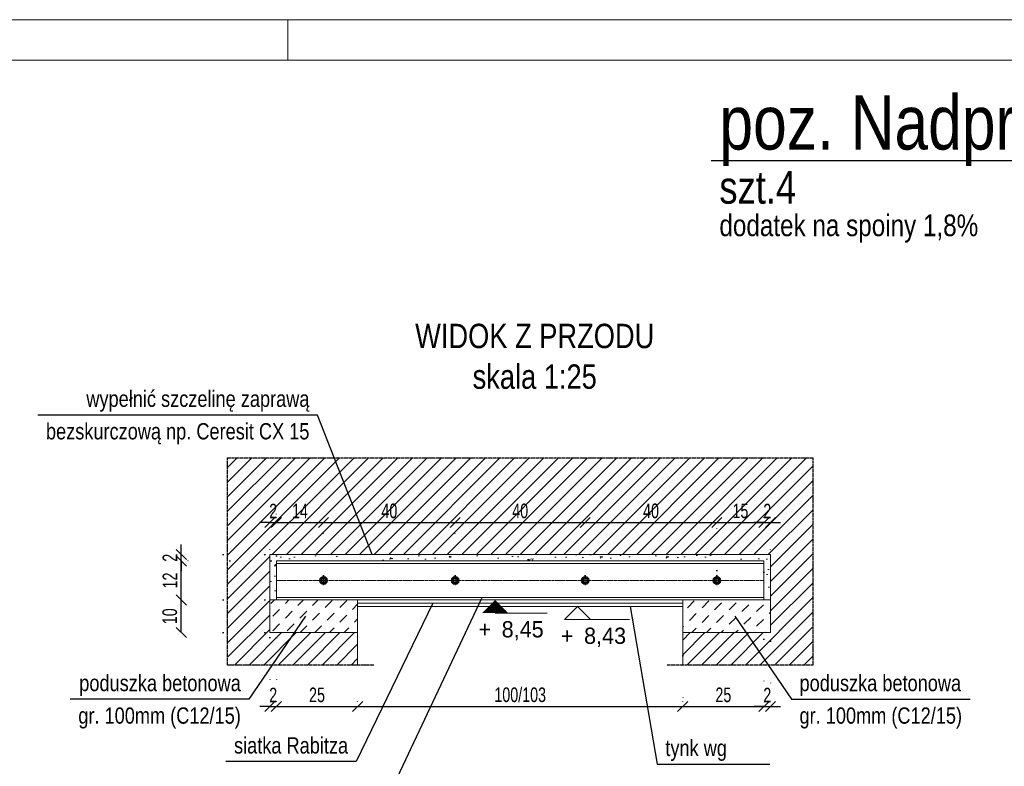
# Model space of a CAD drawing. Header units: millimetres. Extents: x 11149 to 111407, y -107619 to -23630.
# Tile 77 of 245: x 21207 to 21510, y -35590 to -35360. Entities that reach past the tile are written whole.
import ezdxf
from ezdxf.enums import TextEntityAlignment as Align

# ---------------------------------------------------------------- set-up
doc = ezdxf.new("R2010")
doc.units = ezdxf.units.MM
doc.header["$LTSCALE"] = 2
for name, pattern in [('CENTER2', [28.575, 19.05, -3.175, 3.175, -3.175]), ('DOT', [6.35, 0, -6.35]), ('HIDDEN', [9.525, 6.35, -3.175])]:
    doc.linetypes.add(name, pattern=pattern)
doc.layers.get('0').update_dxf_attribs({"plot": 0})
doc.layers.get('Defpoints').update_dxf_attribs({"color": 1})
doc.layers.add('420-K Ściany', color=7, linetype='Continuous')
doc.layers.add('e-cad_ukryte', color=30, linetype='HIDDEN')
for name, color, linetype, lineweight in [('e-cad_252', 252, 'HIDDEN', 9), ('e-cad_cienkie', 1, 'Continuous', 9), ('e-cad_obok', 3, 'Continuous', 9), ('e-cad_opisy', 7, 'Continuous', 9), ('e-cad_osie', 22, 'CENTER2', 9), ('e-cad_stal_kontur', 222, 'Continuous', 20), ('e-cad_wymiary', 4, 'Continuous', 9)]:
    doc.layers.add(name, color=color, linetype=linetype, lineweight=lineweight)
doc.styles.add('e-cad_1', font='arial.ttf', dxfattribs={"width": 0.7})
doc.styles.add('e-cad_2', font='arial.ttf', dxfattribs={"width": 0.8})
doc.dimstyles.new('e-cad_1_25_[cm]', dxfattribs={"dimscale": 2.5, "dimtxt": 1.8, "dimasz": 1.25, "dimexe": 1.25, "dimexo": 0.625, "dimgap": 0.5, "dimtad": 1, "dimdec": 0, "dimrnd": 1, "dimzin": 1, "dimtxsty": 'e-cad_1', "dimblk": 'OBLIQUE', "dimcen": 2.5, "dimclrd": 256, "dimclre": 252, "dimclrt": 7, "dimadec": 0, "dimazin": 0, "dimtfac": 1, "dimtix": 1, "dimtmove": 2, "dimatfit": 3, "dimldrblk": 'NONE', "dimfxl": 60, "dimfxlon": 1, "dimarcsym": 0})

# ---------------------------------------------------------------- blocks, each defined once
blk = doc.blocks.new('A3_poziom')
at = {"ltscale": 0.8}
blk.add_line((135, 292), (135, 297), dxfattribs=at)
for points in [[(0, 0), (420, 0), (420, 297), (0, 297)], [(30, 5), (415, 5), (415, 292), (30, 292)]]:
    blk.add_lwpolyline(points, close=True)
blk = doc.blocks.new('e-cad_ZelbetPozycja')
at = {"layer": 'e-cad_opisy', "ltscale": 0.04, "style": 'e-cad_1', "width": 0.8}
for tag, p, height in [('OPIS_1', (0, 1.33), 6.67), ('OPIS_2', (0, -5.33), 4), ('OPIS_4', (16, -5.33), 4), ('OPIS_3', (0, -9.33), 2.67)]:
    blk.add_attdef(tag, p, '', height=height, dxfattribs=at)
at = {"layer": 'e-cad_opisy', "ltscale": 0.04, "style": 'e-cad_1', "width": 0.8, "flags": 1}
for tag, p in [('POZYCJA', (0, -20)), ('ILOSC', (0, -26.67)), ('DODATEK', (0, -33.33))]:
    blk.add_attdef(tag, p, '', height=4, dxfattribs=at)
blk = doc.blocks.new('_None')
blk = doc.blocks.new('_OBLIQUE')
at = {"color": 0, "linetype": 'ByBlock', "lineweight": -2}
blk.add_line((-0.5, -0.5), (0.5, 0.5), dxfattribs=at)
blk = doc.blocks.new('*D1489')
at = {"layer": 'Defpoints', "color": 0, "ltscale": 0.5}
for p in [(21285.9, -35514.69), (21283.9, -35524.53), (21285.9, -35526.53)]:
    blk.add_point(p, dxfattribs=at)
at = {"layer": 'e-cad_wymiary', "color": 252, "linetype": 'DOT', "lineweight": -2}
for p, q in [((21283.9, -35522.97), (21283.9, -35511.56)), ((21285.9, -35524.97), (21285.9, -35511.56))]:
    blk.add_line(p, q, dxfattribs=at)
at = {"layer": 'e-cad_wymiary', "lineweight": -2}
for p, q in [((21283.9, -35514.69), (21280.77, -35514.69)), ((21283.9, -35514.69), (21285.9, -35514.69)), ((21285.9, -35514.69), (21289.02, -35514.69))]:
    blk.add_line(p, q, dxfattribs=at)
at = {"layer": 'e-cad_wymiary', "lineweight": -2, "ltscale": 0.5, "xscale": 3.125, "yscale": 3.125, "zscale": 3.125}
blk.add_blockref('_OBLIQUE', (21283.9, -35514.69), dxfattribs=at)
at = {"layer": 'e-cad_wymiary', "lineweight": -2, "ltscale": 0.5, "xscale": 3.125, "yscale": 3.125, "zscale": 3.125, "rotation": 180}
blk.add_blockref('_OBLIQUE', (21285.9, -35514.69), dxfattribs=at)
at = {"layer": 'e-cad_wymiary', "color": 7, "ltscale": 0.5, "insert": (21284.9, -35511.18), "char_height": 4.5, "attachment_point": 5, "style": 'e-cad_1'}
blk.add_mtext('2', dxfattribs=at)
blk = doc.blocks.new('*D1491')
at = {"layer": 'Defpoints', "color": 0, "ltscale": 0.5}
for p in [(21256.65, -35538.53), (21283.9, -35538.53), (21283.9, -35548.53)]:
    blk.add_point(p, dxfattribs=at)
at = {"layer": 'e-cad_wymiary', "color": 252, "linetype": 'DOT', "lineweight": -2}
for p, q in [((21282.33, -35538.53), (21253.53, -35538.53)), ((21282.33, -35548.53), (21253.53, -35548.53))]:
    blk.add_line(p, q, dxfattribs=at)
at = {"layer": 'e-cad_wymiary', "lineweight": -2}
blk.add_line((21256.65, -35548.53), (21256.65, -35538.53), dxfattribs=at)
at = {"layer": 'e-cad_wymiary', "lineweight": -2, "ltscale": 0.5, "xscale": 3.125, "yscale": 3.125, "zscale": 3.125}
for p, rotation in [((21256.65, -35538.53), 90), ((21256.65, -35548.53), 270)]:
    blk.add_blockref('_OBLIQUE', p, dxfattribs=dict(at, rotation=rotation))
at = {"layer": 'e-cad_wymiary', "color": 7, "ltscale": 0.5, "insert": (21253.11, -35543.53), "char_height": 4.5, "attachment_point": 5, "rotation": 90, "style": 'e-cad_1'}
blk.add_mtext('10', dxfattribs=at)
blk = doc.blocks.new('*D1492')
at = {"layer": 'Defpoints', "color": 0, "ltscale": 0.5}
for p in [(21256.65, -35526.53), (21285.9, -35526.53), (21283.9, -35538.53)]:
    blk.add_point(p, dxfattribs=at)
at = {"layer": 'e-cad_wymiary', "color": 252, "linetype": 'DOT', "lineweight": -2}
for p, q in [((21284.33, -35526.53), (21253.53, -35526.53)), ((21282.33, -35538.53), (21253.53, -35538.53))]:
    blk.add_line(p, q, dxfattribs=at)
at = {"layer": 'e-cad_wymiary', "lineweight": -2}
blk.add_line((21256.65, -35538.53), (21256.65, -35526.53), dxfattribs=at)
at = {"layer": 'e-cad_wymiary', "lineweight": -2, "ltscale": 0.5, "xscale": 3.125, "yscale": 3.125, "zscale": 3.125}
for p, rotation in [((21256.65, -35526.53), 90), ((21256.65, -35538.53), 270)]:
    blk.add_blockref('_OBLIQUE', p, dxfattribs=dict(at, rotation=rotation))
at = {"layer": 'e-cad_wymiary', "color": 7, "ltscale": 0.5, "insert": (21253.14, -35532.53), "char_height": 4.5, "attachment_point": 5, "rotation": 90, "style": 'e-cad_1'}
blk.add_mtext('12', dxfattribs=at)
blk = doc.blocks.new('*D1493')
at = {"layer": 'Defpoints', "color": 0, "ltscale": 0.5}
for p in [(21256.65, -35524.53), (21283.9, -35524.53), (21285.9, -35526.53)]:
    blk.add_point(p, dxfattribs=at)
at = {"layer": 'e-cad_wymiary', "lineweight": -2}
for p, q in [((21256.65, -35524.53), (21256.65, -35521.41)), ((21256.65, -35526.53), (21256.65, -35524.53)), ((21256.65, -35526.53), (21256.65, -35529.66))]:
    blk.add_line(p, q, dxfattribs=at)
at = {"layer": 'e-cad_wymiary', "color": 252, "linetype": 'DOT', "lineweight": -2}
for p, q in [((21282.33, -35524.53), (21253.53, -35524.53)), ((21284.33, -35526.53), (21253.53, -35526.53))]:
    blk.add_line(p, q, dxfattribs=at)
at = {"layer": 'e-cad_wymiary', "lineweight": -2, "ltscale": 0.5, "xscale": 3.125, "yscale": 3.125, "zscale": 3.125}
for p, rotation in [((21256.65, -35524.53), 270), ((21256.65, -35526.53), 90)]:
    blk.add_blockref('_OBLIQUE', p, dxfattribs=dict(at, rotation=rotation))
at = {"layer": 'e-cad_wymiary', "color": 7, "ltscale": 0.5, "insert": (21253.14, -35525.53), "char_height": 4.5, "attachment_point": 5, "rotation": 90, "style": 'e-cad_1'}
blk.add_mtext('2', dxfattribs=at)
blk = doc.blocks.new('*D1495')
at = {"layer": 'Defpoints', "color": 0, "ltscale": 0.5}
for p in [(21437.9, -35514.69), (21437.9, -35524.53), (21435.9, -35531.53)]:
    blk.add_point(p, dxfattribs=at)
at = {"layer": 'e-cad_wymiary', "color": 252, "linetype": 'DOT', "lineweight": -2}
for p, q in [((21435.9, -35529.97), (21435.9, -35511.56)), ((21437.9, -35522.97), (21437.9, -35511.56))]:
    blk.add_line(p, q, dxfattribs=at)
at = {"layer": 'e-cad_wymiary', "lineweight": -2}
for p, q in [((21435.9, -35514.69), (21432.77, -35514.69)), ((21435.9, -35514.69), (21437.9, -35514.69)), ((21437.9, -35514.69), (21441.02, -35514.69))]:
    blk.add_line(p, q, dxfattribs=at)
at = {"layer": 'e-cad_wymiary', "lineweight": -2, "ltscale": 0.5, "xscale": 3.125, "yscale": 3.125, "zscale": 3.125}
blk.add_blockref('_OBLIQUE', (21435.9, -35514.69), dxfattribs=at)
at = {"layer": 'e-cad_wymiary', "lineweight": -2, "ltscale": 0.5, "xscale": 3.125, "yscale": 3.125, "zscale": 3.125, "rotation": 180}
blk.add_blockref('_OBLIQUE', (21437.9, -35514.69), dxfattribs=at)
at = {"layer": 'e-cad_wymiary', "color": 7, "ltscale": 0.5, "insert": (21436.9, -35511.18), "char_height": 4.5, "attachment_point": 5, "style": 'e-cad_1'}
blk.add_mtext('2', dxfattribs=at)
blk = doc.blocks.new('*D1499')
at = {"layer": 'Defpoints', "color": 0, "ltscale": 0.5}
for p in [(21285.9, -35514.69), (21300.4, -35514.69), (21300.4, -35532.53)]:
    blk.add_point(p, dxfattribs=at)
at = {"layer": 'e-cad_wymiary', "color": 252, "linetype": 'DOT', "lineweight": -2}
for p, q in [((21285.9, -35513.12), (21285.9, -35511.56)), ((21300.4, -35530.97), (21300.4, -35511.56))]:
    blk.add_line(p, q, dxfattribs=at)
at = {"layer": 'e-cad_wymiary', "lineweight": -2}
blk.add_line((21285.9, -35514.69), (21300.4, -35514.69), dxfattribs=at)
at = {"layer": 'e-cad_wymiary', "lineweight": -2, "ltscale": 0.5, "xscale": 3.125, "yscale": 3.125, "zscale": 3.125, "rotation": 180}
blk.add_blockref('_OBLIQUE', (21285.9, -35514.69), dxfattribs=at)
at = {"layer": 'e-cad_wymiary', "lineweight": -2, "ltscale": 0.5, "xscale": 3.125, "yscale": 3.125, "zscale": 3.125}
blk.add_blockref('_OBLIQUE', (21300.4, -35514.69), dxfattribs=at)
at = {"layer": 'e-cad_wymiary', "color": 7, "ltscale": 0.5, "insert": (21293.15, -35511.18), "char_height": 4.5, "attachment_point": 5, "style": 'e-cad_1'}
blk.add_mtext('14', dxfattribs=at)
blk = doc.blocks.new('*D1500')
at = {"layer": 'Defpoints', "color": 0, "ltscale": 0.5}
for p in [(21340.9, -35514.69), (21300.4, -35532.53), (21340.9, -35532.53)]:
    blk.add_point(p, dxfattribs=at)
at = {"layer": 'e-cad_wymiary', "color": 252, "linetype": 'DOT', "lineweight": -2}
for p, q in [((21300.4, -35530.97), (21300.4, -35511.56)), ((21340.9, -35530.97), (21340.9, -35511.56))]:
    blk.add_line(p, q, dxfattribs=at)
at = {"layer": 'e-cad_wymiary', "lineweight": -2}
blk.add_line((21300.4, -35514.69), (21340.9, -35514.69), dxfattribs=at)
at = {"layer": 'e-cad_wymiary', "lineweight": -2, "ltscale": 0.5, "xscale": 3.125, "yscale": 3.125, "zscale": 3.125, "rotation": 180}
blk.add_blockref('_OBLIQUE', (21300.4, -35514.69), dxfattribs=at)
at = {"layer": 'e-cad_wymiary', "lineweight": -2, "ltscale": 0.5, "xscale": 3.125, "yscale": 3.125, "zscale": 3.125}
blk.add_blockref('_OBLIQUE', (21340.9, -35514.69), dxfattribs=at)
at = {"layer": 'e-cad_wymiary', "color": 7, "ltscale": 0.5, "insert": (21320.65, -35511.14), "char_height": 4.5, "attachment_point": 5, "style": 'e-cad_1'}
blk.add_mtext('40', dxfattribs=at)
blk = doc.blocks.new('*D1501')
at = {"layer": 'Defpoints', "color": 0, "ltscale": 0.5}
for p in [(21380.9, -35514.69), (21340.9, -35532.53), (21380.9, -35532.53)]:
    blk.add_point(p, dxfattribs=at)
at = {"layer": 'e-cad_wymiary', "color": 252, "linetype": 'DOT', "lineweight": -2}
for p, q in [((21340.9, -35530.97), (21340.9, -35511.56)), ((21380.9, -35530.97), (21380.9, -35511.56))]:
    blk.add_line(p, q, dxfattribs=at)
at = {"layer": 'e-cad_wymiary', "lineweight": -2}
blk.add_line((21340.9, -35514.69), (21380.9, -35514.69), dxfattribs=at)
at = {"layer": 'e-cad_wymiary', "lineweight": -2, "ltscale": 0.5, "xscale": 3.125, "yscale": 3.125, "zscale": 3.125, "rotation": 180}
blk.add_blockref('_OBLIQUE', (21340.9, -35514.69), dxfattribs=at)
at = {"layer": 'e-cad_wymiary', "lineweight": -2, "ltscale": 0.5, "xscale": 3.125, "yscale": 3.125, "zscale": 3.125}
blk.add_blockref('_OBLIQUE', (21380.9, -35514.69), dxfattribs=at)
at = {"layer": 'e-cad_wymiary', "color": 7, "ltscale": 0.5, "insert": (21360.9, -35511.14), "char_height": 4.5, "attachment_point": 5, "style": 'e-cad_1'}
blk.add_mtext('40', dxfattribs=at)
blk = doc.blocks.new('*D1502')
at = {"layer": 'Defpoints', "color": 0, "ltscale": 0.5}
for p in [(21435.9, -35514.69), (21435.9, -35514.69), (21421.4, -35532.53)]:
    blk.add_point(p, dxfattribs=at)
at = {"layer": 'e-cad_wymiary', "color": 252, "linetype": 'DOT', "lineweight": -2}
for p, q in [((21421.4, -35530.97), (21421.4, -35511.56)), ((21435.9, -35513.12), (21435.9, -35511.56))]:
    blk.add_line(p, q, dxfattribs=at)
at = {"layer": 'e-cad_wymiary', "lineweight": -2}
blk.add_line((21421.4, -35514.69), (21435.9, -35514.69), dxfattribs=at)
at = {"layer": 'e-cad_wymiary', "lineweight": -2, "ltscale": 0.5, "xscale": 3.125, "yscale": 3.125, "zscale": 3.125, "rotation": 180}
blk.add_blockref('_OBLIQUE', (21421.4, -35514.69), dxfattribs=at)
at = {"layer": 'e-cad_wymiary', "lineweight": -2, "ltscale": 0.5, "xscale": 3.125, "yscale": 3.125, "zscale": 3.125}
blk.add_blockref('_OBLIQUE', (21435.9, -35514.69), dxfattribs=at)
at = {"layer": 'e-cad_wymiary', "color": 7, "ltscale": 0.5, "insert": (21428.65, -35511.14), "char_height": 4.5, "attachment_point": 5, "style": 'e-cad_1'}
blk.add_mtext('15', dxfattribs=at)
blk = doc.blocks.new('*D1504')
at = {"layer": 'Defpoints', "color": 0, "ltscale": 0.5}
for p in [(21283.9, -35548.53), (21285.9, -35548.53), (21285.9, -35571.28)]:
    blk.add_point(p, dxfattribs=at)
at = {"layer": 'e-cad_wymiary', "color": 252, "linetype": 'DOT', "lineweight": -2}
for p, q in [((21283.9, -35550.09), (21283.9, -35574.4)), ((21285.9, -35550.09), (21285.9, -35574.4))]:
    blk.add_line(p, q, dxfattribs=at)
at = {"layer": 'e-cad_wymiary', "lineweight": -2}
for p, q in [((21283.9, -35571.28), (21280.77, -35571.28)), ((21283.9, -35571.28), (21285.9, -35571.28)), ((21285.9, -35571.28), (21289.02, -35571.28))]:
    blk.add_line(p, q, dxfattribs=at)
at = {"layer": 'e-cad_wymiary', "lineweight": -2, "ltscale": 0.5, "xscale": 3.125, "yscale": 3.125, "zscale": 3.125}
blk.add_blockref('_OBLIQUE', (21283.9, -35571.28), dxfattribs=at)
at = {"layer": 'e-cad_wymiary', "lineweight": -2, "ltscale": 0.5, "xscale": 3.125, "yscale": 3.125, "zscale": 3.125, "rotation": 180}
blk.add_blockref('_OBLIQUE', (21285.9, -35571.28), dxfattribs=at)
at = {"layer": 'e-cad_wymiary', "color": 7, "ltscale": 0.5, "insert": (21284.9, -35567.77), "char_height": 4.5, "attachment_point": 5, "style": 'e-cad_1'}
blk.add_mtext('2', dxfattribs=at)
blk = doc.blocks.new('*D1505')
at = {"layer": 'Defpoints', "color": 0, "ltscale": 0.5}
for p in [(21285.9, -35571.28), (21310.9, -35571.28), (21310.9, -35571.28)]:
    blk.add_point(p, dxfattribs=at)
at = {"layer": 'e-cad_wymiary', "color": 252, "linetype": 'DOT', "lineweight": -2}
for p, q in [((21285.9, -35569.72), (21285.9, -35568.15)), ((21310.9, -35569.72), (21310.9, -35568.15))]:
    blk.add_line(p, q, dxfattribs=at)
at = {"layer": 'e-cad_wymiary', "lineweight": -2}
blk.add_line((21285.9, -35571.28), (21310.9, -35571.28), dxfattribs=at)
at = {"layer": 'e-cad_wymiary', "lineweight": -2, "ltscale": 0.5, "xscale": 3.125, "yscale": 3.125, "zscale": 3.125, "rotation": 180}
blk.add_blockref('_OBLIQUE', (21285.9, -35571.28), dxfattribs=at)
at = {"layer": 'e-cad_wymiary', "lineweight": -2, "ltscale": 0.5, "xscale": 3.125, "yscale": 3.125, "zscale": 3.125}
blk.add_blockref('_OBLIQUE', (21310.9, -35571.28), dxfattribs=at)
at = {"layer": 'e-cad_wymiary', "color": 7, "ltscale": 0.5, "insert": (21298.4, -35567.73), "char_height": 4.5, "attachment_point": 5, "style": 'e-cad_1'}
blk.add_mtext('25', dxfattribs=at)
blk = doc.blocks.new('*D1506')
at = {"layer": 'Defpoints', "color": 0, "ltscale": 0.5}
for p in [(21435.9, -35549.05), (21410.9, -35554.05), (21435.9, -35571.28)]:
    blk.add_point(p, dxfattribs=at)
at = {"layer": 'e-cad_wymiary', "color": 252, "linetype": 'DOT', "lineweight": -2}
for p, q in [((21435.9, -35550.61), (21435.9, -35574.4)), ((21410.9, -35555.61), (21410.9, -35574.4))]:
    blk.add_line(p, q, dxfattribs=at)
at = {"layer": 'e-cad_wymiary', "lineweight": -2}
blk.add_line((21410.9, -35571.28), (21435.9, -35571.28), dxfattribs=at)
at = {"layer": 'e-cad_wymiary', "lineweight": -2, "ltscale": 0.5, "xscale": 3.125, "yscale": 3.125, "zscale": 3.125, "rotation": 180}
blk.add_blockref('_OBLIQUE', (21410.9, -35571.28), dxfattribs=at)
at = {"layer": 'e-cad_wymiary', "lineweight": -2, "ltscale": 0.5, "xscale": 3.125, "yscale": 3.125, "zscale": 3.125}
blk.add_blockref('_OBLIQUE', (21435.9, -35571.28), dxfattribs=at)
at = {"layer": 'e-cad_wymiary', "color": 7, "ltscale": 0.5, "insert": (21423.4, -35567.73), "char_height": 4.5, "attachment_point": 5, "style": 'e-cad_1'}
blk.add_mtext('25', dxfattribs=at)
blk = doc.blocks.new('*D1507')
at = {"layer": 'Defpoints', "color": 0, "ltscale": 0.5}
for p in [(21435.9, -35549.05), (21437.9, -35549.61), (21437.9, -35571.28)]:
    blk.add_point(p, dxfattribs=at)
at = {"layer": 'e-cad_wymiary', "color": 252, "linetype": 'DOT', "lineweight": -2}
for p, q in [((21435.9, -35550.61), (21435.9, -35574.4)), ((21437.9, -35551.17), (21437.9, -35574.4))]:
    blk.add_line(p, q, dxfattribs=at)
at = {"layer": 'e-cad_wymiary', "lineweight": -2}
for p, q in [((21435.9, -35571.28), (21432.77, -35571.28)), ((21435.9, -35571.28), (21437.9, -35571.28)), ((21437.9, -35571.28), (21441.02, -35571.28))]:
    blk.add_line(p, q, dxfattribs=at)
at = {"layer": 'e-cad_wymiary', "lineweight": -2, "ltscale": 0.5, "xscale": 3.125, "yscale": 3.125, "zscale": 3.125}
blk.add_blockref('_OBLIQUE', (21435.9, -35571.28), dxfattribs=at)
at = {"layer": 'e-cad_wymiary', "lineweight": -2, "ltscale": 0.5, "xscale": 3.125, "yscale": 3.125, "zscale": 3.125, "rotation": 180}
blk.add_blockref('_OBLIQUE', (21437.9, -35571.28), dxfattribs=at)
at = {"layer": 'e-cad_wymiary', "color": 7, "ltscale": 0.5, "insert": (21436.9, -35567.77), "char_height": 4.5, "attachment_point": 5, "style": 'e-cad_1'}
blk.add_mtext('2', dxfattribs=at)
blk = doc.blocks.new('*D1508')
at = {"layer": 'Defpoints', "color": 0, "ltscale": 0.5}
for p in [(21310.9, -35571.28), (21410.9, -35571.28), (21410.9, -35571.28)]:
    blk.add_point(p, dxfattribs=at)
at = {"layer": 'e-cad_wymiary', "color": 252, "linetype": 'DOT', "lineweight": -2}
for p, q in [((21310.9, -35569.72), (21310.9, -35568.15)), ((21410.9, -35569.72), (21410.9, -35568.15))]:
    blk.add_line(p, q, dxfattribs=at)
at = {"layer": 'e-cad_wymiary', "lineweight": -2}
blk.add_line((21310.9, -35571.28), (21410.9, -35571.28), dxfattribs=at)
at = {"layer": 'e-cad_wymiary', "lineweight": -2, "ltscale": 0.5, "xscale": 3.125, "yscale": 3.125, "zscale": 3.125, "rotation": 180}
blk.add_blockref('_OBLIQUE', (21310.9, -35571.28), dxfattribs=at)
at = {"layer": 'e-cad_wymiary', "lineweight": -2, "ltscale": 0.5, "xscale": 3.125, "yscale": 3.125, "zscale": 3.125}
blk.add_blockref('_OBLIQUE', (21410.9, -35571.28), dxfattribs=at)
at = {"layer": 'e-cad_wymiary', "color": 7, "ltscale": 0.5, "insert": (21360.9, -35567.7), "char_height": 4.5, "attachment_point": 5, "style": 'e-cad_1'}
blk.add_mtext('100/103', dxfattribs=at)
blk = doc.blocks.new('*D1510')
at = {"layer": 'Defpoints', "color": 0, "ltscale": 0.5}
for p in [(21421.4, -35514.69), (21421.4, -35530.97), (21380.9, -35532.53)]:
    blk.add_point(p, dxfattribs=at)
at = {"layer": 'e-cad_wymiary', "color": 252, "linetype": 'DOT', "lineweight": -2}
for p, q in [((21380.9, -35530.97), (21380.9, -35511.56)), ((21421.4, -35529.41), (21421.4, -35511.56))]:
    blk.add_line(p, q, dxfattribs=at)
at = {"layer": 'e-cad_wymiary', "lineweight": -2}
blk.add_line((21380.9, -35514.69), (21421.4, -35514.69), dxfattribs=at)
at = {"layer": 'e-cad_wymiary', "lineweight": -2, "ltscale": 0.5, "xscale": 3.125, "yscale": 3.125, "zscale": 3.125, "rotation": 180}
blk.add_blockref('_OBLIQUE', (21380.9, -35514.69), dxfattribs=at)
at = {"layer": 'e-cad_wymiary', "lineweight": -2, "ltscale": 0.5, "xscale": 3.125, "yscale": 3.125, "zscale": 3.125}
blk.add_blockref('_OBLIQUE', (21421.4, -35514.69), dxfattribs=at)
at = {"layer": 'e-cad_wymiary', "color": 7, "ltscale": 0.5, "insert": (21401.15, -35511.14), "char_height": 4.5, "attachment_point": 5, "style": 'e-cad_1'}
blk.add_mtext('40', dxfattribs=at)
blk = doc.blocks.new('e-cad_kota_3_1')
blk.add_line((-1.6, -1.6), (6.4, -1.6))
blk.add_lwpolyline([(-1.6, -1.6), (0, 0), (1.6, -1.6)])
at = {"style": 'e-cad_1', "width": 0.95}
blk.add_attdef('ZNAK', text='', height=2, dxfattribs=at).set_placement((-0.5, -4.6), align=Align.RIGHT)
blk.add_attdef('RZEDNA', (0.8, -4.6), '', height=2, dxfattribs=at)
blk = doc.blocks.new('e-cad_kota_2_1')
blk.add_line((0, -1.6), (6.4, -1.6))
blk.add_lwpolyline([(0, 0, 0, 3.2, 0), (0, -1.6, 3.2, 3.2, 0)], format="xyseb")
at = {"style": 'e-cad_1', "width": 0.95}
blk.add_attdef('ZNAK', text='', height=2, dxfattribs=at).set_placement((-0.5, -4.6), align=Align.RIGHT)
blk.add_attdef('RZEDNA', (0.8, -4.6), '', height=2, dxfattribs=at)

msp = doc.modelspace()

# ---------------------------------------------------------------- hatches: boundary and pattern name
at = {"layer": 'e-cad_252', "ltscale": 10}
h = msp.add_hatch(dxfattribs=at)
h.set_pattern_fill('ANSI31', color=256)
h.set_pattern_definition([(45, (-4506.3158, -45164.4185), (-2.24506403, 2.24506403), [])])
h.paths.add_polyline_path([(21270.9, -35558.53), (21270.9, -35494.82), (21450.9, -35494.82), (21450.9, -35558.53), (21410.9, -35558.53), (21410.9, -35548.53), (21437.9, -35548.53), (21437.9, -35538.53), (21437.9, -35524.53), (21283.9, -35524.53), (21283.9, -35538.53), (21283.9, -35548.53), (21310.9, -35548.53), (21310.9, -35558.53)])
h.paths.add_polyline_path([(21289.44, -35507.79), (21289.44, -35514.57), (21295.9, -35514.57), (21295.9, -35507.79)], flags=24)
h.paths.add_polyline_path([(21317.13, -35507.62), (21317.13, -35514.51), (21324.05, -35514.51), (21324.05, -35507.62)], flags=24)
h.paths.add_polyline_path([(21434.6, -35507.79), (21434.6, -35514.57), (21438.94, -35514.57), (21438.94, -35507.79)], flags=24)
h.paths.add_polyline_path([(21357.38, -35507.62), (21357.38, -35514.51), (21364.3, -35514.51), (21364.3, -35507.62)], flags=24)
h.paths.add_polyline_path([(21424.9, -35507.62), (21424.9, -35514.51), (21431.44, -35514.51), (21431.44, -35507.62)], flags=24)
h.paths.add_polyline_path([(21397.63, -35507.62), (21397.63, -35514.51), (21404.55, -35514.51), (21404.55, -35507.62)], flags=24)
h.paths.add_polyline_path([(21282.6, -35507.79), (21282.6, -35514.57), (21286.94, -35514.57), (21286.94, -35507.79)], flags=24)
at = {"layer": 'e-cad_252', "ltscale": 0.8}
h = msp.add_hatch(dxfattribs=at)
h.set_pattern_fill('CONC', color=256, scale=0.625, angle=30)
h.set_pattern_definition([(30, (12005.589, -40321.604), (-7.9375, 13.748153), [0, -15.875]), (30, (12008.505, -40326.336), (-7.9375, 13.748153), [0, -15.875]), (30, (12004.63, -40318.674), (-7.9375, 13.748153), [0, -15.875]), (8.1986, (11999.9424, -40327.0634), (49.1819629, 10.0643501), [1.709785, -83.77971]), (246.8699, (12001.6347, -40326.8195), (25.3694577, 51.3088076), [0.79375, -78.58125]), (160.6013, (12001.3229, -40327.5495), (116.36576442, -42.80140287), [1.463596, -144.896665]), (236.5651, (11997.7385, -40331.8186), (-5.8106313, -21.6856646), [0.35498, -35.142599]), (356.3099, (11997.543, -40332.115), (35.433811, 2.1268249), [0.57239, -56.66575]), (138.4349, (11998.114, -40332.1517), (-29.6231348, 19.5588252), [0.502015, -49.699148]), (255, (12007.331, -40328.113), (7.937502, -13.748158), [0.673513, -21.777119]), (30, (12007.157, -40328.764), (5.810653, 21.685653), [0.9525, -14.9225]), (165, (12007.982, -40328.288), (-13.748158, -7.937502), [0.673513, -21.777119]), (281.5651, (12000.6013, -40320.267), (-2.126872, 35.4337999), [0.502015, -49.699148]), (30, (12000.702, -40320.759), (5.810653, 21.685653), [0.79375, -15.08125]), (173.1301, (12001.3893, -40320.362), (-57.1194597, 3.6838089), [0.79375, -78.58125]), (243.6901, (11993.2354, -40324.3365), (19.5587899, 29.6231681), [0.57239, -56.66575]), (11.5651, (11992.9817, -40324.8496), (-35.4337999, -2.126872), [1.00403, -49.197133]), (156.8699, (11993.9653, -40324.6483), (51.3088076, -25.3694577), [0.79375, -78.58125]), (30, (11997.54, -40322.585), (-7.9375, 13.748153), [0, -15.875]), (30, (11995.892, -40328.302), (-7.9375, 13.748153), [0, -15.875]), (30, (12002.678, -40331.167), (-7.9375, 13.748153), [0, -15.875]), (30, (12003.93, -40324.761), (-7.9375, 13.748153), [0, -15.875]), (30, (11998.593, -40324.726), (-7.9375, 13.748153), [0, -15.875]), (30, (11995.33, -40326.06), (-7.9375, 13.748153), [0, -15.875]), (30, (11997.044, -40326.17), (-7.9375, 13.748153), [0, -15.875]), (30, (11998.399, -40329.788), (-7.9375, 13.748153), [0, -15.875]), (30, (11994.782, -40331.143), (-7.9375, 13.748153), [0, -15.875]), (30, (11993.094, -40327.901), (-7.9375, 13.748153), [0, -15.875]), (30, (11990.935, -40325.115), (-7.9375, 13.748153), [0, -15.875]), (30, (11994.88, -40322.104), (-7.9375, 13.748153), [0, -15.875]), (30, (11997.587, -40319.808), (-7.9375, 13.748153), [0, -15.875]), (30, (12002.716, -40317.58), (-7.9375, 13.748153), [0, -15.875]), (30, (12001.877, -40323.747), (-7.9375, 13.748153), [0, -15.875]), (30, (11999.073, -40322.066), (-7.9375, 13.748153), [0, -15.875]), (30, (12003.983, -40328.03), (-7.9375, 13.748153), [0, -15.875]), (30, (12000.256, -40331.099), (-7.9375, 13.748153), [0, -15.875]), (30, (12006.126, -40331.742), (-7.9375, 13.748153), [0, -15.875]), (30, (12001.113, -40333.536), (-7.9375, 13.748153), [0, -15.875]), (30, (11996.952, -40336.489), (-7.9375, 13.748153), [0, -15.875]), (30, (11998.999, -40336.224), (-7.9375, 13.748153), [0, -15.875]), (30, (11998.025, -40334.22), (-7.9375, 13.748153), [0, -15.875]), (30, (12008.506, -40331.101), (-7.9375, 13.748153), [0, -15.875]), (30, (12006.902, -40324.512), (-7.9375, 13.748153), [0, -15.875]), (30, (12003.833, -40320.784), (-7.9375, 13.748153), [0, -15.875]), (30, (12003.224, -40334.334), (-7.9375, 13.748153), [0, -15.875])])
h.paths.add_polyline_path([(21283.9, -35538.53), (21283.9, -35524.53), (21437.9, -35524.53), (21437.9, -35538.53), (21435.9, -35538.53), (21435.9, -35526.53), (21285.9, -35526.53), (21285.9, -35538.53)])
at = {"layer": 'e-cad_obok', "ltscale": 0.8}
h = msp.add_hatch(dxfattribs=at)
h.set_pattern_fill('CONCRE', color=256, style=0)
h.set_pattern_definition([(45, (9078.4404, -38944.718), (-4.490128, 4.490128), [3, -2.5]), (45, (9082.9305, -38944.718), (-4.490128, 4.490128), [3, -2.5])])
h.paths.add_polyline_path([(21283.9, -35538.53), (21283.9, -35548.53), (21310.9, -35548.53), (21310.9, -35538.53)])
h = msp.add_hatch(dxfattribs=at)
h.set_pattern_fill('CONCRE', color=256, angle=180, style=0)
h.set_pattern_definition([(45, (8956.4404, -38944.718), (-4.490128, 4.490128), [3, -2.5]), (45, (8960.9305, -38944.718), (-4.490128, 4.490128), [3, -2.5])])
h.paths.add_polyline_path([(21437.9, -35538.53), (21437.9, -35548.53), (21410.9, -35548.53), (21410.9, -35538.53)])

# ---------------------------------------------------------------- linework, layer by layer
at = {"layer": '420-K Ściany', "color": 7, "linetype": 'Continuous', "lineweight": 13}
for p, q in [((21310.9, -35558.53), (21310.9, -35538.53)), ((21410.9, -35558.53), (21410.9, -35538.53))]:
    msp.add_line(p, q, dxfattribs=at)
at = {"layer": 'e-cad_cienkie', "color": 0, "ltscale": 0.8}
for points in [[(21300.4, -35533.52), (21301.26, -35533.03), (21301.26, -35532.03), (21300.4, -35531.54), (21299.54, -35532.03), (21299.54, -35533.03), (21300.4, -35533.52)], [(21340.9, -35533.52), (21341.76, -35533.03), (21341.76, -35532.03), (21340.9, -35531.54), (21340.04, -35532.03), (21340.04, -35533.03), (21340.9, -35533.52)], [(21380.9, -35533.52), (21381.76, -35533.03), (21381.76, -35532.03), (21380.9, -35531.54), (21380.04, -35532.03), (21380.04, -35533.03), (21380.9, -35533.52)], [(21421.4, -35533.52), (21422.26, -35533.03), (21422.26, -35532.03), (21421.4, -35531.54), (21420.54, -35532.03), (21420.54, -35533.03), (21421.4, -35533.52)]]:
    msp.add_lwpolyline(points, dxfattribs=at)
for centre, radius in [((21300.4, -35532.53), 1.2), ((21300.4, -35532.53), 0.635), ((21340.9, -35532.53), 1.2), ((21340.9, -35532.53), 0.635), ((21380.9, -35532.53), 1.2), ((21380.9, -35532.53), 0.635), ((21421.4, -35532.53), 1.2), ((21421.4, -35532.53), 0.635)]:
    msp.add_circle(centre, radius, dxfattribs=at)
for centre in [(21300.4, -35532.53), (21340.9, -35532.53), (21380.9, -35532.53), (21421.4, -35532.53)]:
    msp.add_arc(centre, 0.707, 100, 10, dxfattribs=at)
at = {"layer": 'e-cad_obok', "ltscale": 0.8}
for points in [[(21283.9, -35538.53), (21283.9, -35548.53), (21310.9, -35548.53), (21310.9, -35538.53), (21283.9, -35538.53)], [(21437.9, -35538.53), (21437.9, -35548.53), (21410.9, -35548.53), (21410.9, -35538.53), (21437.9, -35538.53)]]:
    msp.add_lwpolyline(points, dxfattribs=at)
at = {"layer": 'e-cad_opisy'}
msp.add_lwpolyline([(21437.9, -35538.53), (21437.9, -35524.53), (21283.9, -35524.53), (21283.9, -35538.53)], dxfattribs=at)
at = {"layer": 'e-cad_opisy', "ltscale": 0.8}
msp.add_lwpolyline([(21310.9, -35540.53), (21410.9, -35540.53)], dxfattribs=at)
at = {"layer": 'e-cad_osie', "color": 0, "ltscale": 0.8}
for points in [[(21300.4, -35534), (21300.4, -35531.06)], [(21340.9, -35534), (21340.9, -35531.06)], [(21380.9, -35534), (21380.9, -35531.06)], [(21421.4, -35534), (21421.4, -35531.06)], [(21299.06, -35532.53), (21301.74, -35532.53)], [(21339.56, -35532.53), (21342.24, -35532.53)], [(21379.56, -35532.53), (21382.24, -35532.53)], [(21420.06, -35532.53), (21422.74, -35532.53)]]:
    msp.add_lwpolyline(points, dxfattribs=at)
at = {"layer": 'e-cad_osie', "ltscale": 0.02}
msp.add_lwpolyline([(21285.9, -35532.53), (21435.9, -35532.53)], dxfattribs=at)
at = {"layer": 'e-cad_stal_kontur'}
for points in [[(21285.9, -35526.53), (21435.9, -35526.53)], [(21285.9, -35526.53), (21285.9, -35538.53)], [(21285.9, -35527.3), (21435.9, -35527.3)], [(21435.9, -35538.53), (21435.9, -35526.53)], [(21285.9, -35537.76), (21435.9, -35537.76)], [(21285.9, -35538.53), (21435.9, -35538.53)]]:
    msp.add_lwpolyline(points, dxfattribs=at)
at = {"layer": 'e-cad_stal_kontur', "linetype": 'HIDDEN', "ltscale": 0.01}
msp.add_lwpolyline([(21310.9, -35539.53), (21410.9, -35539.53)], dxfattribs=at)
at = {"layer": 'e-cad_stal_kontur', "ltscale": 0.8}
for centre in [(21300.4, -35532.53), (21340.9, -35532.53), (21380.9, -35532.53), (21421.4, -35532.53)]:
    msp.add_circle(centre, 0.7, dxfattribs=at)
at = {"layer": 'e-cad_ukryte', "ltscale": 0.02}
msp.add_lwpolyline([(21315.9, -35558.53), (21270.9, -35558.53), (21270.9, -35494.82), (21450.9, -35494.82), (21450.9, -35558.53), (21405.9, -35558.53)], dxfattribs=at)

# ---------------------------------------------------------------- block references
at = {"layer": 'e-cad_opisy', "ltscale": 0.02, "xscale": 2.5, "yscale": 2.5, "zscale": 2.5}
msp.add_blockref('A3_poziom', (20951.87, -36102.55), dxfattribs=at)
at = {"layer": 'e-cad_opisy', "ltscale": 0.5, "xscale": 2.5, "yscale": 2.5, "zscale": 2.5}
msp.add_blockref('e-cad_ZelbetPozycja', (21422.18, -35403.31), dxfattribs=at).add_auto_attribs({'OPIS_1': 'poz. Nadproże N-3.4', 'OPIS_2': 'szt.4', 'OPIS_3': 'dodatek na spoiny 1,8%'})
at = {"layer": 'e-cad_opisy', "xscale": 2.5, "yscale": 2.5, "zscale": 2.5}
for name, p, values in [('e-cad_kota_2_1', (21353.21, -35538.53), {'RZEDNA': '8,45', 'ZNAK': '+'}), ('e-cad_kota_3_1', (21378.56, -35540.53), {'RZEDNA': '8,43', 'ZNAK': '+'})]:
    msp.add_blockref(name, p, dxfattribs=at).add_auto_attribs(values)

# ---------------------------------------------------------------- texts
at = {"layer": 'e-cad_opisy', "style": 'e-cad_1', "width": 0.8}
for s, p in [('wypełnić szczelinę zaprawą', (21227.44, -35479.14)), ('bezskurczową np. Ceresit CX 15', (21215.01, -35489.14)), ('poduszka betonowa', (21225.26, -35566.57)), ('poduszka betonowa', (21446.83, -35566.57)), ('gr. 100mm (C12/15)', (21224.97, -35576.57)), ('gr. 100mm (C12/15)', (21446.83, -35576.57)), ('siatka Rabitza', (21272.87, -35585.75)), ('tynk wg', (21405.56, -35586.53))]:
    msp.add_text(s, height=5, dxfattribs=at).set_placement(p)
at = {"layer": 'e-cad_opisy', "ltscale": 0.8, "insert": (21365.37, -35473.68), "char_height": 7.5, "width": 113.777, "attachment_point": 8, "style": 'e-cad_2'}
msp.add_mtext('WIDOK Z PRZODU\\Pskala 1:25', dxfattribs=at)

# ---------------------------------------------------------------- dimensions: what is measured, and where the dimension line sits
at = {"layer": 'e-cad_wymiary'}
for base, p1, p2, picture, middle in [((21340.89696459, -35514.68656716), (21300.39696459, -35532.53031744), (21340.89696459, -35532.53031744), '*D1500', (21320.64696459, -35511.13898872)), ((21380.9, -35514.69), (21340.9, -35532.53), (21380.9, -35532.53), '*D1501', (21360.9, -35511.14)), ((21421.39696459, -35514.68656716), (21380.89696459, -35532.53031744), (21421.39696459, -35530.96781744), '*D1510', (21401.14696459, -35511.13898872)), ((21435.89696459, -35514.68656716), (21421.39696459, -35532.53031744), (21435.89696459, -35514.68656716), '*D1502', (21428.64696459, -35511.13898872)), ((21285.9, -35514.69), (21283.9, -35524.53), (21285.9, -35526.53), '*D1489', (21284.9, -35511.18)), ((21300.39696459, -35514.68656716), (21285.89696459, -35514.68656716), (21300.39696459, -35532.53031744), '*D1499', (21293.14696459, -35511.17735843)), ((21437.9, -35514.69), (21435.9, -35531.53), (21437.9, -35524.53), '*D1495', (21436.9, -35511.18)), ((21285.9, -35571.28), (21283.9, -35548.53), (21285.9, -35548.53), '*D1504', (21284.9, -35567.77)), ((21435.9, -35571.28), (21410.9, -35554.05), (21435.9, -35549.05), '*D1506', (21423.4, -35567.73)), ((21437.9, -35571.28), (21435.9, -35549.05), (21437.9, -35549.61), '*D1507', (21436.9, -35567.77)), ((21310.9, -35571.28), (21285.9, -35571.28), (21310.9, -35571.28), '*D1505', (21298.4, -35567.73))]:
    dim = msp.add_linear_dim(base=base, p1=p1, p2=p2, dimstyle='e-cad_1_25_[cm]', dxfattribs=at)
    dim.commit()
    dim.dimension.update_dxf_attribs({"geometry": picture, "text_midpoint": middle})
for base, p1, p2, picture, middle in [((21256.65, -35524.53), (21285.9, -35526.53), (21283.9, -35524.53), '*D1493', (21253.14, -35525.53)), ((21256.65, -35526.53), (21283.9, -35538.53), (21285.9, -35526.53), '*D1492', (21253.14, -35532.53)), ((21256.65, -35538.53), (21283.9, -35548.53), (21283.9, -35538.53), '*D1491', (21253.11, -35543.53))]:
    dim = msp.add_linear_dim(base=base, p1=p1, p2=p2, angle=90, dimstyle='e-cad_1_25_[cm]', dxfattribs=at)
    dim.commit()
    dim.dimension.update_dxf_attribs({"geometry": picture, "text_midpoint": middle})
dim = msp.add_linear_dim(base=(21410.9, -35571.28), p1=(21310.9, -35571.28), p2=(21410.9, -35571.28), text='<>/103', dimstyle='e-cad_1_25_[cm]', override={"dimtxsty": 'e-cad_1'}, dxfattribs=at)
dim.commit()
dim.dimension.update_dxf_attribs({"geometry": '*D1508', "text_midpoint": (21360.9, -35567.7)})

# ---------------------------------------------------------------- leaders
at = {"layer": 'e-cad_cienkie', "ltscale": 0.5, "has_arrowhead": 0}
msp.add_leader([(21419.68, -35403.31), (21596.55, -35403.31)], dimstyle='e-cad_1_25_[cm]', dxfattribs=at)
at = {"layer": 'e-cad_cienkie', "has_arrowhead": 0}
for points in [[(21315.36, -35524.53), (21298.57, -35481.64), (21212.51, -35481.64)], [(21349, -35538.04), (21314.39, -35611.38)], [(21334.04, -35539.53), (21310.47, -35588.25), (21270.37, -35588.25)], [(21394.69, -35540.53), (21403.06, -35589.03), (21437.74, -35589.03)], [(21294.9, -35543.53), (21277.47, -35569.07), (21222.47, -35569.07)], [(21426.9, -35543.53), (21444.33, -35569.07), (21499.33, -35569.07)]]:
    msp.add_leader(points, dimstyle='e-cad_1_25_[cm]', override={"dimldrblk": 'None'}, dxfattribs=at)

doc.saveas('drawing.dxf')
